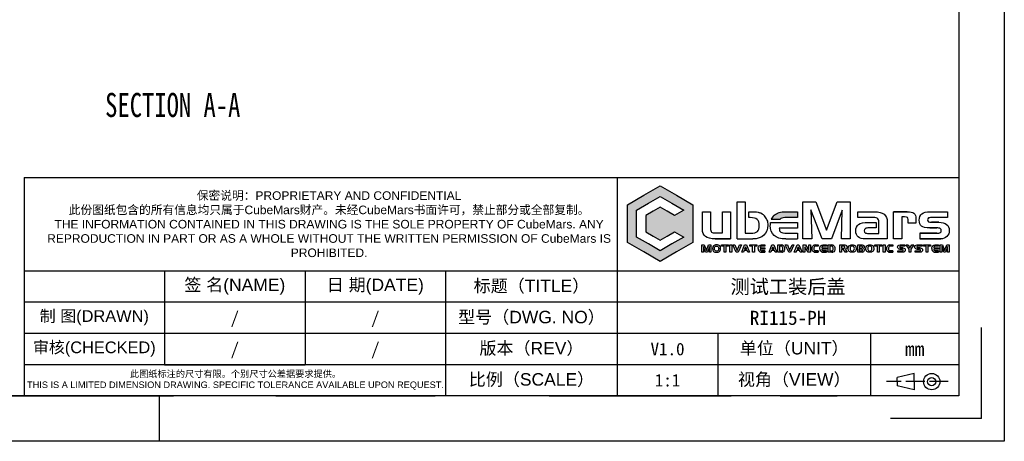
# Model space of a CAD drawing. Header units: inches. Extents: x 4 to 450, y -585 to -270.
# Tile 2 of 3: x 190 to 450, y -585 to -474. Entities that reach past the tile are written whole.
import ezdxf
from ezdxf.enums import TextEntityAlignment as Align

# ---------------------------------------------------------------- set-up
doc = ezdxf.new("R2010")
doc.units = ezdxf.units.IN
doc.linetypes.add('ACAD_ISO02W100', pattern=[15, 12, -3])
doc.layers.add('PDF_图层 1', color=7, linetype='Continuous')
doc.layers.add('尺寸', color=7, linetype='Continuous')
doc.styles.add('SLDTEXTSTYLE0', font='TXT', dxfattribs={"width": 0.75})
doc.styles.add('txt', font='txt.shx', dxfattribs={"bigfont": 'gbcbig.shx'})
doc.styles.add('宋体', font='txt')

# ---------------------------------------------------------------- blocks, each defined once
blk = doc.blocks.new('工程图外发客户模板')
at = {"linetype": 'ByBlock', "lineweight": -3, "true_color": 0x00aeef}
h = blk.add_hatch(color=140, dxfattribs=at)
h.dxf.hatch_style = 1
edge = h.paths.add_edge_path()
edge.add_spline(control_points=[(2070.61, 1510.03), (2069.96, 1510.03), (2069.46, 1509.88), (2069.13, 1509.59)], knot_values=[0, 0, 0, 0, 1, 1, 1, 1], degree=3, periodic=0)
edge.add_arc((2070.03, 1508.56), 1.37, 131.2988, 157.8409)
edge.add_line((2068.76, 1509.08), (2069.9, 1509.08))
edge.add_arc((2070.23, 1508.83), 0.41, 126.2094, 143.6474, ccw=False)
edge.add_spline(control_points=[(2069.99, 1509.16), (2070.12, 1509.26), (2070.38, 1509.31), (2070.75, 1509.31)], knot_values=[0, 0, 0, 0, 1, 1, 1, 1], degree=3, periodic=0)
edge.add_line((2070.75, 1509.31), (2072.14, 1509.31))
edge.add_line((2072.14, 1509.31), (2072.14, 1510.03))
edge.add_line((2072.14, 1510.03), (2070.61, 1510.03))
at = {"layer": 'PDF_图层 1', "linetype": 'ByBlock', "lineweight": -3, "true_color": 0x00aeef, "transparency": 33554559}
h = blk.add_hatch(color=140, dxfattribs=at)
h.paths.add_polyline_path([(2054.52, 1513.35), (2056.62, 1512.14), (2058.72, 1510.93), (2058.72, 1508.51), (2058.72, 1506.09), (2056.62, 1504.88), (2054.52, 1503.67), (2052.43, 1504.88), (2050.33, 1506.09), (2050.33, 1508.51), (2050.33, 1510.93), (2052.43, 1512.14)])
h.paths.add_polyline_path([(2054.52, 1511.99), (2056.03, 1511.12), (2057.54, 1510.25), (2056.35, 1509.56), (2055.44, 1510.09), (2054.52, 1510.62), (2053.61, 1510.09), (2052.7, 1509.56), (2052.7, 1508.51), (2052.7, 1507.45), (2053.61, 1506.92), (2054.52, 1506.4), (2055.44, 1506.92), (2056.35, 1507.45), (2057.54, 1506.77), (2056.03, 1505.9), (2054.52, 1505.03), (2053.02, 1505.9), (2051.51, 1506.77), (2051.51, 1508.51), (2051.51, 1510.25), (2053.02, 1511.12)], flags=16)
at = {"lineweight": -3}
for p, q in [((2098.61, 1633.7), (2098.61, 1480.61)), ((2092.78, 1627.86), (2092.78, 1486.44)), ((1973.04, 1514.43), (1973.04, 1486.44)), ((2049.04, 1514.43), (2049.04, 1486.44)), ((2092.84, 1502.43), (1973.04, 1502.43)), ((1991.04, 1502.43), (1991.04, 1490.43)), ((2009.04, 1502.43), (2009.04, 1490.43)), ((2027.04, 1502.43), (2027.04, 1486.44)), ((2092.78, 1498.43), (1973.04, 1498.43)), ((2095.69, 1483.52), (2095.69, 1495.19)), ((2092.78, 1494.43), (1973.04, 1494.43)), ((2061.91, 1494.43), (2061.91, 1486.44)), ((2081.49, 1494.43), (2081.49, 1486.44)), ((2092.78, 1491.18), (2092.78, 1486.44)), ((2092.78, 1490.43), (1973.04, 1490.43)), ((2087.08, 1489.31), (2084.9, 1488.79)), ((2084.9, 1488.26), (2084.9, 1488.79)), ((2087.08, 1488.26), (2087.08, 1489.31)), ((2084.9, 1488.26), (2084.9, 1487.74)), ((2087.08, 1487.21), (2084.9, 1487.74)), ((2087.08, 1488.26), (2087.08, 1487.21)), ((2092.78, 1486.44), (1887.93, 1486.44)), ((1990.36, 1486.44), (1990.36, 1480.61)), ((2095.69, 1483.52), (2084.03, 1483.52)), ((2098.61, 1480.61), (1882.1, 1480.61))]:
    blk.add_line(p, q, dxfattribs=at)
at = {"linetype": 'ByBlock', "lineweight": -3}
for p, q in [((2064.38, 1506.55), (2064.38, 1511.3)), ((2064.38, 1511.3), (2065.42, 1511.3)), ((2065.42, 1511.3), (2065.42, 1507.29)), ((2065.42, 1511.3), (2065.42, 1511.3)), ((2059.93, 1507.82), (2059.93, 1510.03)), ((2059.93, 1510.03), (2060.97, 1510.03)), ((2060.97, 1510.03), (2060.97, 1507.9)), ((2062.5, 1507.32), (2062.5, 1510.03)), ((2062.5, 1510.03), (2063.55, 1510.03)), ((2063.55, 1510.03), (2063.55, 1506.55)), ((2065.87, 1509.28), (2065.87, 1510.03)), ((2065.87, 1510.03), (2066.32, 1510.03)), ((2070.61, 1510.03), (2072.14, 1510.03)), ((2070.61, 1510.03), (2070.61, 1510.03)), ((2072.14, 1510.03), (2072.14, 1509.31)), ((2079.85, 1509.31), (2079.85, 1510.03)), ((2079.85, 1510.03), (2081.99, 1510.03)), ((2084.42, 1506.55), (2084.42, 1510.03)), ((2089.11, 1510.03), (2091.35, 1510.03)), ((2089.11, 1510.03), (2089.11, 1510.03)), ((2091.35, 1510.03), (2091.35, 1509.31)), ((2066.06, 1509.28), (2065.87, 1509.28)), ((2066.06, 1509.28), (2066.06, 1509.28)), ((2067.89, 1509.5), (2067.89, 1509.5)), ((2068.21, 1508.97), (2068.21, 1508.97)), ((2068.64, 1508.65), (2068.64, 1508.65)), ((2068.64, 1508.65), (2069.78, 1508.65)), ((2068.64, 1508.65), (2068.64, 1508.65)), ((2068.76, 1509.08), (2069.9, 1509.08)), ((2069.13, 1509.59), (2069.13, 1509.59)), ((2069.78, 1508.65), (2071.66, 1508.65)), ((2069.99, 1509.16), (2069.99, 1509.16)), ((2072.14, 1509.31), (2070.75, 1509.31)), ((2071.66, 1508.65), (2072.14, 1508.65)), ((2072.14, 1508.65), (2072.14, 1507.92)), ((2081.59, 1509.31), (2079.85, 1509.31)), ((2081.16, 1508.66), (2082.2, 1508.66)), ((2081.16, 1508.66), (2081.16, 1508.66)), ((2081.59, 1509.31), (2081.59, 1509.31)), ((2082.2, 1508.66), (2082.2, 1507.97)), ((2082.54, 1508.74), (2082.54, 1508.75)), ((2082.55, 1508.74), (2082.54, 1508.74)), ((2082.55, 1507.97), (2082.55, 1508.74)), ((2083.62, 1508.73), (2083.62, 1506.55)), ((2083.62, 1508.73), (2083.62, 1508.73)), ((2085.83, 1509.36), (2085.47, 1509.36)), ((2085.47, 1509.36), (2085.47, 1506.55)), ((2085.83, 1509.36), (2085.83, 1509.36)), ((2086.29, 1508.57), (2086.29, 1509.02)), ((2087.29, 1508.57), (2086.29, 1508.57)), ((2087.29, 1509.16), (2087.29, 1508.57)), ((2087.29, 1509.16), (2087.29, 1509.16)), ((2091.35, 1509.31), (2089.51, 1509.31)), ((2059.93, 1507.82), (2059.93, 1507.82)), ((2061.66, 1507.32), (2062.5, 1507.32)), ((2061.66, 1507.32), (2061.66, 1507.32)), ((2065.42, 1507.29), (2066.14, 1507.29)), ((2072.14, 1507.92), (2069.78, 1507.92)), ((2070.75, 1507.28), (2072.14, 1507.28)), ((2072.14, 1507.28), (2072.14, 1506.55)), ((2081.24, 1507.25), (2082.55, 1507.25)), ((2081.24, 1507.25), (2081.24, 1507.25)), ((2082.2, 1507.97), (2081.31, 1507.97)), ((2082.55, 1507.59), (2082.55, 1507.97)), ((2082.55, 1507.25), (2082.55, 1507.59)), ((2087.78, 1507.28), (2087.78, 1506.55)), ((2064.38, 1506.55), (2066.39, 1506.55)), ((2070.61, 1506.55), (2072.14, 1506.55)), ((2083.62, 1506.55), (2080.81, 1506.55)), ((2085.47, 1506.55), (2084.42, 1506.55)), ((2065.47, 1505.55), (2065.35, 1505.22)), ((2065.35, 1505.22), (2065.6, 1505.22)), ((2065.47, 1505.55), (2065.6, 1505.22)), ((2067.08, 1505.31), (2067.08, 1505.31)), ((2067.29, 1504.9), (2067.29, 1504.9)), ((2067.33, 1505.4), (2067.94, 1505.4)), ((2067.33, 1505.4), (2067.33, 1505.4)), ((2067.94, 1505.23), (2067.33, 1505.23)), ((2067.52, 1505.77), (2067.93, 1505.77)), ((2067.52, 1505.77), (2067.52, 1505.77)), ((2067.93, 1505.61), (2067.55, 1505.61)), ((2067.93, 1505.77), (2067.93, 1505.61)), ((2067.94, 1505.4), (2067.94, 1505.23)), ((2067.94, 1505.01), (2067.94, 1504.85)), ((2068.96, 1505.55), (2068.84, 1505.22)), ((2068.84, 1505.22), (2069.09, 1505.22)), ((2068.96, 1505.55), (2069.09, 1505.22)), ((2069.6, 1504.85), (2069.6, 1505.77)), ((2069.6, 1505.77), (2070.06, 1505.77)), ((2070.09, 1504.85), (2069.6, 1504.85)), ((2070.07, 1505.61), (2069.81, 1505.61)), ((2069.81, 1505.61), (2069.81, 1505.01)), ((2069.81, 1505.01), (2070.08, 1505.01)), ((2070.07, 1505.61), (2070.07, 1505.61)), ((2070.09, 1504.85), (2070.09, 1504.85)), ((2070.09, 1504.85), (2070.09, 1504.85)), ((2070.23, 1505.74), (2070.23, 1505.74)), ((2072.19, 1505.55), (2072.07, 1505.22)), ((2072.07, 1505.22), (2072.32, 1505.22)), ((2072.19, 1505.55), (2072.32, 1505.22)), ((2074.24, 1504.87), (2074.24, 1504.87)), ((2074.77, 1505.6), (2074.39, 1505.6)), ((2074.4, 1505.77), (2074.4, 1505.77)), ((2074.4, 1505.77), (2074.77, 1505.77)), ((2074.4, 1505.77), (2074.4, 1505.77)), ((2074.77, 1505.77), (2074.77, 1505.6)), ((2074.77, 1505.02), (2074.77, 1504.85)), ((2074.96, 1505.31), (2074.96, 1505.31)), ((2075.18, 1504.9), (2075.18, 1504.9)), ((2075.22, 1505.4), (2075.83, 1505.4)), ((2075.22, 1505.4), (2075.22, 1505.4)), ((2075.83, 1505.23), (2075.22, 1505.23)), ((2075.4, 1505.77), (2075.82, 1505.77)), ((2075.4, 1505.77), (2075.4, 1505.77)), ((2075.82, 1505.61), (2075.44, 1505.61)), ((2075.82, 1505.77), (2075.82, 1505.61)), ((2075.83, 1505.4), (2075.83, 1505.23)), ((2075.83, 1505.01), (2075.83, 1504.85)), ((2076.04, 1504.85), (2076.04, 1505.77)), ((2076.04, 1505.77), (2076.51, 1505.77)), ((2076.54, 1504.85), (2076.04, 1504.85)), ((2076.51, 1505.61), (2076.26, 1505.61)), ((2076.26, 1505.61), (2076.26, 1505.01)), ((2076.26, 1505.01), (2076.53, 1505.01)), ((2076.51, 1505.61), (2076.51, 1505.61)), ((2076.54, 1504.85), (2076.54, 1504.85)), ((2076.54, 1504.85), (2076.54, 1504.85)), ((2076.67, 1505.74), (2076.67, 1505.74)), ((2077.53, 1504.85), (2077.53, 1505.77)), ((2077.53, 1505.77), (2078.2, 1505.77)), ((2077.75, 1504.85), (2077.53, 1504.85)), ((2078.03, 1505.62), (2077.75, 1505.62)), ((2077.75, 1505.62), (2077.75, 1505.36)), ((2077.75, 1505.36), (2078.03, 1505.36)), ((2078, 1505.21), (2077.75, 1505.21)), ((2077.75, 1505.21), (2077.75, 1504.85)), ((2078.24, 1504.85), (2078, 1505.21)), ((2078.03, 1505.62), (2078.03, 1505.62)), ((2078.24, 1505.23), (2078.5, 1504.85)), ((2078.5, 1504.85), (2078.24, 1504.85)), ((2078.5, 1504.85), (2078.5, 1504.85)), ((2079.84, 1504.85), (2079.84, 1505.77)), ((2079.84, 1505.77), (2080.42, 1505.77)), ((2080.44, 1504.85), (2079.84, 1504.85)), ((2080.35, 1505.22), (2080.04, 1505.22)), ((2080.04, 1505.22), (2080.04, 1505.01)), ((2080.04, 1505.01), (2080.36, 1505.01)), ((2080.34, 1505.6), (2080.05, 1505.6)), ((2080.05, 1505.6), (2080.05, 1505.38)), ((2080.05, 1505.38), (2080.35, 1505.38)), ((2080.34, 1505.6), (2080.34, 1505.6)), ((2080.35, 1505.22), (2080.35, 1505.22)), ((2080.44, 1504.85), (2080.44, 1504.85)), ((2080.44, 1504.85), (2080.44, 1504.85)), ((2080.62, 1504.93), (2080.62, 1504.93)), ((2083.8, 1504.87), (2083.8, 1504.87)), ((2084.33, 1505.6), (2083.94, 1505.6)), ((2083.96, 1505.77), (2083.96, 1505.77)), ((2083.96, 1505.77), (2084.33, 1505.77)), ((2083.96, 1505.77), (2083.96, 1505.77)), ((2084.33, 1505.77), (2084.33, 1505.6)), ((2084.33, 1505.02), (2084.33, 1504.85)), ((2084.99, 1504.85), (2084.99, 1505.02)), ((2084.99, 1505.02), (2085.53, 1505.02)), ((2085.64, 1504.85), (2084.99, 1504.85)), ((2085.02, 1505.31), (2085.02, 1505.31)), ((2085.25, 1505.77), (2085.87, 1505.77)), ((2085.25, 1505.77), (2085.25, 1505.77)), ((2085.87, 1505.62), (2085.32, 1505.62)), ((2085.64, 1504.85), (2085.64, 1504.85)), ((2085.87, 1505.77), (2085.87, 1505.62)), ((2087.2, 1504.85), (2087.2, 1505.02)), ((2087.2, 1505.02), (2087.74, 1505.02)), ((2087.85, 1504.85), (2087.2, 1504.85)), ((2087.23, 1505.31), (2087.23, 1505.31)), ((2087.45, 1505.77), (2088.08, 1505.77)), ((2087.45, 1505.77), (2087.45, 1505.77)), ((2088.08, 1505.62), (2087.53, 1505.62)), ((2087.85, 1504.85), (2087.85, 1504.85)), ((2088.08, 1505.77), (2088.08, 1505.62)), ((2089.31, 1505.31), (2089.31, 1505.31)), ((2089.53, 1504.9), (2089.53, 1504.9)), ((2089.57, 1505.4), (2090.18, 1505.4)), ((2089.57, 1505.4), (2089.57, 1505.4)), ((2090.18, 1505.23), (2089.57, 1505.23)), ((2089.76, 1505.77), (2090.17, 1505.77)), ((2089.76, 1505.77), (2089.76, 1505.77)), ((2090.17, 1505.61), (2089.79, 1505.61)), ((2090.17, 1505.77), (2090.17, 1505.61)), ((2090.18, 1505.4), (2090.18, 1505.23)), ((2090.18, 1505.01), (2090.18, 1504.85))]:
    blk.add_line(p, q, dxfattribs=at)
at = {"color": 1, "linetype": 'ACAD_ISO02W100', "lineweight": -3, "ltscale": 0.2}
blk.add_line((2091.41, 1488.26), (2083.54, 1488.26), dxfattribs=at)
at = {"linetype": 'ByBlock', "lineweight": -3}
for points in [[(2054.52, 1513.35), (2056.62, 1512.14), (2058.72, 1510.93), (2058.72, 1508.51), (2058.72, 1506.09), (2056.62, 1504.88), (2054.52, 1503.67), (2052.43, 1504.88), (2050.33, 1506.09), (2050.33, 1508.51), (2050.33, 1510.93), (2052.43, 1512.14), (2054.52, 1513.35)], [(2054.52, 1511.99), (2056.03, 1511.12), (2057.54, 1510.25), (2056.35, 1509.56), (2055.44, 1510.09), (2054.52, 1510.62), (2053.61, 1510.09), (2052.7, 1509.56), (2052.7, 1508.51), (2052.7, 1507.45), (2053.61, 1506.92), (2054.52, 1506.4), (2055.44, 1506.92), (2056.35, 1507.45), (2057.54, 1506.77), (2056.03, 1505.9), (2054.52, 1505.03), (2053.02, 1505.9), (2051.51, 1506.77), (2051.51, 1508.51), (2051.51, 1510.25), (2053.02, 1511.12), (2054.52, 1511.99)], [(2072.8, 1511.3), (2074.46, 1511.3), (2075.84, 1507.65), (2077.21, 1511.3), (2078.87, 1511.3), (2078.87, 1506.55), (2077.76, 1506.55), (2077.85, 1510.25), (2076.47, 1506.55), (2075.27, 1506.55), (2073.84, 1510.28), (2073.95, 1506.55), (2072.8, 1506.55), (2072.8, 1511.3)], [(2084.42, 1510.03), (2086.18, 1510.03), (2084.42, 1510.03)], [(2089.28, 1508.68), (2090.23, 1508.68), (2089.28, 1508.68)], [(2087.78, 1507.28), (2089.98, 1507.28), (2087.78, 1507.28)], [(2089.98, 1507.96), (2089.08, 1507.96), (2089.98, 1507.96)], [(2063.55, 1506.55), (2061.58, 1506.55), (2063.55, 1506.55)], [(2090.48, 1506.55), (2087.78, 1506.55), (2090.48, 1506.55)], [(2061.03, 1504.85), (2060.83, 1504.85), (2060.83, 1505.56), (2060.57, 1504.85), (2060.34, 1504.85), (2060.07, 1505.57), (2060.07, 1504.85), (2059.88, 1504.85), (2059.88, 1505.77), (2060.18, 1505.77), (2060.45, 1505.05), (2060.71, 1505.77), (2061.03, 1505.77), (2061.03, 1504.85)], [(2063.29, 1505.62), (2062.95, 1505.62), (2062.95, 1504.85), (2062.74, 1504.85), (2062.74, 1505.62), (2062.4, 1505.62), (2062.4, 1505.77), (2063.29, 1505.77), (2063.29, 1505.62)], [(2063.71, 1504.85), (2063.47, 1504.85), (2063.47, 1505.77), (2063.71, 1505.77), (2063.71, 1504.85)], [(2064.94, 1505.77), (2064.5, 1504.85), (2064.27, 1504.85), (2063.84, 1505.77), (2064.09, 1505.77), (2064.39, 1505.07), (2064.69, 1505.77), (2064.94, 1505.77)], [(2065.98, 1504.85), (2065.75, 1504.85), (2065.67, 1505.06), (2065.29, 1505.06), (2065.2, 1504.85), (2064.98, 1504.85), (2065.35, 1505.77), (2065.58, 1505.77), (2065.98, 1504.85)], [(2066.93, 1505.62), (2066.59, 1505.62), (2066.59, 1504.85), (2066.37, 1504.85), (2066.37, 1505.62), (2066.03, 1505.62), (2066.03, 1505.77), (2066.93, 1505.77), (2066.93, 1505.62)], [(2067.94, 1504.85), (2067.49, 1504.85), (2067.94, 1504.85)], [(2067.53, 1505.01), (2067.94, 1505.01), (2067.53, 1505.01)], [(2069.47, 1504.85), (2069.24, 1504.85), (2069.16, 1505.06), (2068.78, 1505.06), (2068.69, 1504.85), (2068.47, 1504.85), (2068.84, 1505.77), (2069.07, 1505.77), (2069.47, 1504.85)], [(2071.67, 1505.77), (2071.22, 1504.85), (2070.99, 1504.85), (2070.56, 1505.77), (2070.82, 1505.77), (2071.11, 1505.07), (2071.42, 1505.77), (2071.67, 1505.77)], [(2072.7, 1504.85), (2072.47, 1504.85), (2072.39, 1505.06), (2072.01, 1505.06), (2071.93, 1504.85), (2071.7, 1504.85), (2072.08, 1505.77), (2072.3, 1505.77), (2072.7, 1504.85)], [(2073.79, 1504.85), (2073.49, 1504.85), (2073.05, 1505.53), (2073.05, 1504.85), (2072.83, 1504.85), (2072.83, 1505.77), (2073.13, 1505.77), (2073.56, 1505.08), (2073.56, 1505.77), (2073.79, 1505.77), (2073.79, 1504.85)], [(2074.77, 1504.85), (2074.37, 1504.85), (2074.77, 1504.85)], [(2074.4, 1505.02), (2074.77, 1505.02), (2074.4, 1505.02)], [(2075.83, 1504.85), (2075.38, 1504.85), (2075.83, 1504.85)], [(2075.42, 1505.01), (2075.83, 1505.01), (2075.42, 1505.01)], [(2080.68, 1505.54), (2080.68, 1505.53), (2080.68, 1505.54)], [(2082.93, 1505.62), (2082.58, 1505.62), (2082.58, 1504.85), (2082.37, 1504.85), (2082.37, 1505.62), (2082.03, 1505.62), (2082.03, 1505.77), (2082.93, 1505.77), (2082.93, 1505.62)], [(2083.34, 1504.85), (2083.1, 1504.85), (2083.1, 1505.77), (2083.34, 1505.77), (2083.34, 1504.85)], [(2084.33, 1504.85), (2083.92, 1504.85), (2084.33, 1504.85)], [(2083.96, 1505.02), (2084.33, 1505.02), (2083.96, 1505.02)], [(2085.5, 1505.24), (2085.23, 1505.24), (2085.5, 1505.24)], [(2085.33, 1505.4), (2085.63, 1505.4), (2085.33, 1505.4)], [(2087.04, 1505.77), (2086.63, 1505.24), (2086.63, 1504.85), (2086.42, 1504.85), (2086.42, 1505.24), (2086.02, 1505.77), (2086.28, 1505.77), (2086.52, 1505.41), (2086.77, 1505.77), (2087.04, 1505.77)], [(2087.7, 1505.24), (2087.43, 1505.24), (2087.7, 1505.24)], [(2087.54, 1505.4), (2087.84, 1505.4), (2087.54, 1505.4)], [(2089.17, 1505.62), (2088.83, 1505.62), (2088.83, 1504.85), (2088.61, 1504.85), (2088.61, 1505.62), (2088.27, 1505.62), (2088.27, 1505.77), (2089.17, 1505.77), (2089.17, 1505.62)], [(2090.18, 1504.85), (2089.73, 1504.85), (2090.18, 1504.85)], [(2089.77, 1505.01), (2090.18, 1505.01), (2089.77, 1505.01)], [(2091.55, 1504.85), (2091.35, 1504.85), (2091.35, 1505.56), (2091.09, 1504.85), (2090.85, 1504.85), (2090.59, 1505.57), (2090.59, 1504.85), (2090.39, 1504.85), (2090.39, 1505.77), (2090.7, 1505.77), (2090.97, 1505.05), (2091.23, 1505.77), (2091.55, 1505.77), (2091.55, 1504.85)]]:
    blk.add_lwpolyline(points, close=True, dxfattribs=at)
blk.add_lwpolyline([(2080.68, 1505.54, 0.038218), (2080.68, 1505.56), (2080.68, 1505.54, 0.038218)], format="xyb", close=True, dxfattribs=at)
at = {"lineweight": -3}
for radius in [1.05, 0.525]:
    blk.add_circle((2089.31, 1488.26), radius, dxfattribs=at)
at = {"linetype": 'ByBlock', "lineweight": -3}
for centre, radius, start, end in [((2066.81, 1508.55), 1.43, 41.315, 71.2325), ((2066.69, 1508.4), 1.63, 20.4996, 42.4078), ((2071.11, 1508.3), 2.5, 171.8695, 180.1971), ((2070.03, 1508.56), 1.37, 131.2988, 157.8409), ((2070.23, 1508.83), 0.41, 126.2094, 143.6474), ((2067.63, 1505.3), 0.552, 179.3507, 205.7141), ((2067.49, 1505.3), 0.447, 243.3823, 269.9707), ((2070.06, 1505.3), 0.47, 69.3181, 89.8524), ((2070.1, 1505.44), 0.59, 269.4959, 280.1649), ((2074.4, 1505.31), 0.466, 90.0685, 112.4968), ((2074.37, 1505.3), 0.45, 254.163, 269.961), ((2075.51, 1505.3), 0.552, 179.3507, 205.7141), ((2075.38, 1505.3), 0.447, 243.38, 269.9636), ((2076.51, 1505.3), 0.47, 69.3181, 89.8524), ((2076.54, 1505.44), 0.59, 269.4915, 280.1629), ((2080.45, 1505.1), 0.244, 269.0255, 315.2757), ((2080.46, 1505.1), 0.238, 313.6236, 1.005), ((2083.96, 1505.31), 0.466, 90.0687, 112.5057), ((2083.92, 1505.3), 0.45, 254.17, 269.9541), ((2085.22, 1505.56), 0.315, 230.4204, 270.8321), ((2087.43, 1505.56), 0.315, 230.4111, 270.8414), ((2089.87, 1505.3), 0.552, 179.3507, 205.7141), ((2089.73, 1505.3), 0.447, 243.38, 269.9636)]:
    blk.add_arc(centre, radius, start, end, dxfattribs=at)
at = {"layer": 'PDF_图层 1', "linetype": 'ByBlock', "lineweight": -3}
for points in [[(2066.32, 1510.03), (2066.72, 1510.03), (2067.04, 1509.99), (2067.27, 1509.91)], [(2081.99, 1510.03), (2082.53, 1510.03), (2082.94, 1509.92), (2083.21, 1509.71)], [(2086.18, 1510.03), (2086.59, 1510.03), (2086.87, 1509.97), (2087.04, 1509.84)], [(2087.04, 1509.84), (2087.21, 1509.71), (2087.29, 1509.48), (2087.29, 1509.16)], [(2087.71, 1508.94), (2087.71, 1509.32), (2087.83, 1509.59), (2088.05, 1509.77)], [(2088.05, 1509.77), (2088.28, 1509.94), (2088.63, 1510.03), (2089.11, 1510.03)], [(2066.96, 1509.05), (2066.78, 1509.2), (2066.48, 1509.28), (2066.06, 1509.28)], [(2067.22, 1508.27), (2067.22, 1508.63), (2067.13, 1508.89), (2066.96, 1509.05)], [(2068.21, 1508.97), (2068.28, 1508.78), (2068.32, 1508.56), (2068.32, 1508.33)], [(2070.75, 1509.31), (2070.38, 1509.31), (2070.12, 1509.26), (2069.99, 1509.16)], [(2079.95, 1508.41), (2080.19, 1508.58), (2080.6, 1508.66), (2081.16, 1508.66)], [(2082.33, 1509.19), (2082.19, 1509.27), (2081.95, 1509.31), (2081.59, 1509.31)], [(2082.54, 1508.75), (2082.54, 1508.96), (2082.47, 1509.1), (2082.33, 1509.19)], [(2083.21, 1509.71), (2083.48, 1509.49), (2083.62, 1509.16), (2083.62, 1508.73)], [(2086.21, 1509.3), (2086.15, 1509.34), (2086.03, 1509.36), (2085.83, 1509.36)], [(2086.29, 1509.02), (2086.29, 1509.16), (2086.26, 1509.25), (2086.21, 1509.3)], [(2087.99, 1508.17), (2087.81, 1508.32), (2087.71, 1508.57), (2087.71, 1508.94)], [(2088.92, 1509.24), (2088.83, 1509.19), (2088.79, 1509.11), (2088.79, 1508.99)], [(2088.79, 1508.99), (2088.79, 1508.88), (2088.83, 1508.8), (2088.9, 1508.75)], [(2088.9, 1508.75), (2088.98, 1508.7), (2089.11, 1508.68), (2089.28, 1508.68)], [(2089.51, 1509.31), (2089.21, 1509.31), (2089.01, 1509.28), (2088.92, 1509.24)], [(2090.23, 1508.68), (2090.66, 1508.68), (2090.99, 1508.59), (2091.22, 1508.41)], [(2060.32, 1506.85), (2060.06, 1507.05), (2059.93, 1507.38), (2059.93, 1507.82)], [(2060.97, 1507.9), (2060.97, 1507.67), (2061.02, 1507.51), (2061.11, 1507.43)], [(2061.11, 1507.43), (2061.2, 1507.36), (2061.39, 1507.32), (2061.66, 1507.32)], [(2066.14, 1507.29), (2066.54, 1507.29), (2066.82, 1507.37), (2066.98, 1507.52)], [(2066.98, 1507.52), (2067.14, 1507.66), (2067.22, 1507.91), (2067.22, 1508.27)], [(2068.32, 1508.33), (2068.32, 1507.77), (2068.15, 1507.34), (2067.81, 1507.02)], [(2069.12, 1506.99), (2068.79, 1507.28), (2068.62, 1507.72), (2068.62, 1508.29)], [(2069.78, 1507.92), (2069.79, 1507.67), (2069.85, 1507.5), (2069.98, 1507.41)], [(2069.98, 1507.41), (2070.1, 1507.32), (2070.35, 1507.28), (2070.75, 1507.28)], [(2079.59, 1507.55), (2079.59, 1507.95), (2079.71, 1508.23), (2079.95, 1508.41)], [(2079.9, 1506.81), (2079.69, 1506.99), (2079.59, 1507.23), (2079.59, 1507.55)], [(2080.81, 1507.88), (2080.71, 1507.82), (2080.67, 1507.72), (2080.67, 1507.58)], [(2080.67, 1507.58), (2080.67, 1507.46), (2080.71, 1507.37), (2080.78, 1507.32)], [(2080.78, 1507.32), (2080.85, 1507.27), (2081.01, 1507.25), (2081.24, 1507.25)], [(2081.31, 1507.97), (2081.07, 1507.97), (2080.9, 1507.94), (2080.81, 1507.88)], [(2089.08, 1507.96), (2088.54, 1507.96), (2088.18, 1508.03), (2087.99, 1508.17)], [(2090.41, 1507.87), (2090.32, 1507.93), (2090.17, 1507.96), (2089.98, 1507.96)], [(2089.98, 1507.28), (2090.18, 1507.28), (2090.32, 1507.3), (2090.41, 1507.36)], [(2090.54, 1507.61), (2090.54, 1507.73), (2090.5, 1507.82), (2090.41, 1507.87)], [(2090.41, 1507.36), (2090.5, 1507.41), (2090.54, 1507.5), (2090.54, 1507.61)], [(2091.22, 1508.41), (2091.44, 1508.23), (2091.56, 1507.97), (2091.56, 1507.64)], [(2091.56, 1507.64), (2091.56, 1507.32), (2091.46, 1507.05), (2091.26, 1506.85)], [(2061.58, 1506.55), (2061, 1506.55), (2060.58, 1506.65), (2060.32, 1506.85)], [(2067.81, 1507.02), (2067.47, 1506.71), (2067, 1506.55), (2066.39, 1506.55)], [(2070.61, 1506.55), (2069.96, 1506.55), (2069.46, 1506.7), (2069.12, 1506.99)], [(2080.81, 1506.55), (2080.42, 1506.55), (2080.11, 1506.64), (2079.9, 1506.81)], [(2091.26, 1506.85), (2091.05, 1506.65), (2090.79, 1506.55), (2090.48, 1506.55)], [(2067.08, 1505.31), (2067.08, 1505.4), (2067.09, 1505.48), (2067.13, 1505.55)], [(2067.13, 1505.55), (2067.17, 1505.63), (2067.22, 1505.69), (2067.29, 1505.72)], [(2067.29, 1504.9), (2067.22, 1504.93), (2067.17, 1504.99), (2067.13, 1505.06)], [(2067.29, 1505.72), (2067.33, 1505.74), (2067.36, 1505.75), (2067.4, 1505.76)], [(2067.35, 1505.48), (2067.34, 1505.46), (2067.33, 1505.43), (2067.33, 1505.4)], [(2067.33, 1505.23), (2067.33, 1505.2), (2067.34, 1505.18), (2067.35, 1505.15)], [(2067.39, 1505.55), (2067.37, 1505.52), (2067.36, 1505.5), (2067.35, 1505.48)], [(2067.35, 1505.15), (2067.35, 1505.13), (2067.37, 1505.11), (2067.39, 1505.09)], [(2067.46, 1505.6), (2067.44, 1505.59), (2067.42, 1505.57), (2067.39, 1505.55)], [(2067.39, 1505.09), (2067.41, 1505.06), (2067.43, 1505.04), (2067.45, 1505.03)], [(2067.4, 1505.76), (2067.43, 1505.77), (2067.47, 1505.77), (2067.52, 1505.77)], [(2067.45, 1505.03), (2067.48, 1505.02), (2067.5, 1505.01), (2067.53, 1505.01)], [(2067.55, 1505.61), (2067.51, 1505.61), (2067.49, 1505.6), (2067.46, 1505.6)], [(2070.21, 1505.51), (2070.18, 1505.58), (2070.13, 1505.61), (2070.07, 1505.61)], [(2070.08, 1505.01), (2070.14, 1505.01), (2070.19, 1505.04), (2070.22, 1505.1)], [(2070.4, 1505.02), (2070.35, 1504.93), (2070.29, 1504.88), (2070.2, 1504.86)], [(2070.25, 1505.3), (2070.25, 1505.38), (2070.24, 1505.45), (2070.21, 1505.51)], [(2070.22, 1505.1), (2070.24, 1505.16), (2070.25, 1505.22), (2070.25, 1505.3)], [(2070.23, 1505.74), (2070.3, 1505.72), (2070.36, 1505.66), (2070.4, 1505.57)], [(2070.4, 1505.57), (2070.44, 1505.49), (2070.46, 1505.4), (2070.46, 1505.3)], [(2070.46, 1505.3), (2070.46, 1505.19), (2070.44, 1505.1), (2070.4, 1505.02)], [(2074, 1505.3), (2074, 1505.4), (2074.02, 1505.49), (2074.05, 1505.57)], [(2074.06, 1505.03), (2074.02, 1505.11), (2074, 1505.2), (2074, 1505.3)], [(2074.05, 1505.57), (2074.09, 1505.65), (2074.15, 1505.71), (2074.23, 1505.74)], [(2074.24, 1504.87), (2074.17, 1504.89), (2074.1, 1504.95), (2074.06, 1505.03)], [(2074.25, 1505.5), (2074.23, 1505.44), (2074.22, 1505.37), (2074.22, 1505.29)], [(2074.22, 1505.29), (2074.22, 1505.22), (2074.23, 1505.16), (2074.26, 1505.11)], [(2074.39, 1505.6), (2074.33, 1505.6), (2074.28, 1505.56), (2074.25, 1505.5)], [(2074.26, 1505.11), (2074.29, 1505.05), (2074.34, 1505.02), (2074.4, 1505.02)], [(2074.96, 1505.31), (2074.96, 1505.4), (2074.98, 1505.48), (2075.01, 1505.55)], [(2075.01, 1505.55), (2075.05, 1505.63), (2075.11, 1505.69), (2075.18, 1505.72)], [(2075.18, 1504.9), (2075.11, 1504.93), (2075.05, 1504.99), (2075.02, 1505.06)], [(2075.18, 1505.72), (2075.21, 1505.74), (2075.25, 1505.75), (2075.28, 1505.76)], [(2075.23, 1505.48), (2075.22, 1505.46), (2075.22, 1505.43), (2075.22, 1505.4)], [(2075.22, 1505.23), (2075.22, 1505.2), (2075.22, 1505.18), (2075.23, 1505.15)], [(2075.28, 1505.55), (2075.26, 1505.52), (2075.24, 1505.5), (2075.23, 1505.48)], [(2075.23, 1505.15), (2075.24, 1505.13), (2075.25, 1505.11), (2075.27, 1505.09)], [(2075.27, 1505.09), (2075.29, 1505.06), (2075.32, 1505.04), (2075.34, 1505.03)], [(2075.28, 1505.76), (2075.32, 1505.77), (2075.36, 1505.77), (2075.4, 1505.77)], [(2075.35, 1505.6), (2075.33, 1505.59), (2075.3, 1505.57), (2075.28, 1505.55)], [(2075.34, 1505.03), (2075.36, 1505.02), (2075.39, 1505.01), (2075.42, 1505.01)], [(2075.44, 1505.61), (2075.4, 1505.61), (2075.37, 1505.6), (2075.35, 1505.6)], [(2076.66, 1505.51), (2076.63, 1505.58), (2076.58, 1505.61), (2076.51, 1505.61)], [(2076.53, 1505.01), (2076.59, 1505.01), (2076.63, 1505.04), (2076.66, 1505.1)], [(2076.84, 1505.02), (2076.8, 1504.93), (2076.73, 1504.88), (2076.65, 1504.86)], [(2076.7, 1505.3), (2076.7, 1505.38), (2076.69, 1505.45), (2076.66, 1505.51)], [(2076.66, 1505.1), (2076.69, 1505.16), (2076.7, 1505.22), (2076.7, 1505.3)], [(2076.67, 1505.74), (2076.75, 1505.72), (2076.81, 1505.66), (2076.85, 1505.57)], [(2076.91, 1505.3), (2076.91, 1505.19), (2076.89, 1505.1), (2076.84, 1505.02)], [(2076.85, 1505.57), (2076.89, 1505.49), (2076.91, 1505.4), (2076.91, 1505.3)], [(2078.16, 1505.58), (2078.12, 1505.61), (2078.08, 1505.62), (2078.03, 1505.62)], [(2078.03, 1505.36), (2078.07, 1505.36), (2078.11, 1505.37), (2078.14, 1505.39)], [(2078.14, 1505.39), (2078.18, 1505.41), (2078.2, 1505.44), (2078.2, 1505.48)], [(2078.2, 1505.48), (2078.2, 1505.53), (2078.19, 1505.56), (2078.16, 1505.58)], [(2078.2, 1505.77), (2078.28, 1505.77), (2078.34, 1505.74), (2078.39, 1505.69)], [(2078.41, 1505.31), (2078.36, 1505.27), (2078.31, 1505.24), (2078.24, 1505.23)], [(2078.39, 1505.69), (2078.44, 1505.63), (2078.47, 1505.56), (2078.47, 1505.48)], [(2078.47, 1505.48), (2078.47, 1505.41), (2078.45, 1505.36), (2078.41, 1505.31)], [(2078.62, 1505.33), (2078.62, 1505.47), (2078.66, 1505.58), (2078.74, 1505.66)], [(2078.75, 1504.94), (2078.66, 1505.02), (2078.62, 1505.15), (2078.62, 1505.33)], [(2078.74, 1505.66), (2078.83, 1505.75), (2078.96, 1505.79), (2079.13, 1505.79)], [(2079.13, 1504.84), (2078.96, 1504.84), (2078.84, 1504.87), (2078.75, 1504.94)], [(2078.91, 1505.53), (2078.87, 1505.48), (2078.85, 1505.41), (2078.85, 1505.32)], [(2078.85, 1505.32), (2078.85, 1505.22), (2078.87, 1505.15), (2078.9, 1505.1)], [(2078.9, 1505.1), (2078.94, 1505.03), (2079.02, 1505), (2079.14, 1505)], [(2079.12, 1505.63), (2079.03, 1505.63), (2078.96, 1505.59), (2078.91, 1505.53)], [(2079.34, 1505.54), (2079.29, 1505.6), (2079.22, 1505.63), (2079.12, 1505.63)], [(2079.13, 1505.79), (2079.32, 1505.79), (2079.45, 1505.75), (2079.53, 1505.67)], [(2079.49, 1504.93), (2079.41, 1504.87), (2079.29, 1504.84), (2079.13, 1504.84)], [(2079.14, 1505), (2079.24, 1505), (2079.31, 1505.03), (2079.35, 1505.1)], [(2079.4, 1505.32), (2079.4, 1505.41), (2079.38, 1505.48), (2079.34, 1505.54)], [(2079.35, 1505.1), (2079.38, 1505.15), (2079.4, 1505.22), (2079.4, 1505.32)], [(2079.63, 1505.31), (2079.63, 1505.14), (2079.59, 1505.01), (2079.49, 1504.93)], [(2079.53, 1505.67), (2079.6, 1505.59), (2079.63, 1505.47), (2079.63, 1505.31)], [(2080.41, 1505.57), (2080.39, 1505.59), (2080.37, 1505.6), (2080.34, 1505.6)], [(2080.35, 1505.38), (2080.38, 1505.38), (2080.4, 1505.39), (2080.42, 1505.41)], [(2080.43, 1505.19), (2080.41, 1505.21), (2080.38, 1505.22), (2080.35, 1505.22)], [(2080.36, 1505.01), (2080.39, 1505.01), (2080.41, 1505.02), (2080.43, 1505.04)], [(2080.44, 1505.48), (2080.44, 1505.52), (2080.43, 1505.54), (2080.41, 1505.57)], [(2080.42, 1505.77), (2080.49, 1505.77), (2080.54, 1505.75), (2080.59, 1505.71)], [(2080.42, 1505.41), (2080.43, 1505.43), (2080.44, 1505.46), (2080.44, 1505.48)], [(2080.45, 1505.11), (2080.45, 1505.14), (2080.45, 1505.17), (2080.43, 1505.19)], [(2080.43, 1505.04), (2080.45, 1505.06), (2080.45, 1505.08), (2080.45, 1505.11)], [(2080.64, 1505.4), (2080.62, 1505.36), (2080.59, 1505.33), (2080.54, 1505.31)], [(2080.54, 1505.31), (2080.59, 1505.29), (2080.62, 1505.27), (2080.65, 1505.23)], [(2080.59, 1505.71), (2080.64, 1505.68), (2080.67, 1505.62), (2080.68, 1505.56)], [(2080.68, 1505.53), (2080.68, 1505.48), (2080.67, 1505.44), (2080.64, 1505.4)], [(2080.65, 1505.23), (2080.68, 1505.19), (2080.69, 1505.15), (2080.69, 1505.1)], [(2080.88, 1505.33), (2080.88, 1505.47), (2080.92, 1505.58), (2081, 1505.66)], [(2081.01, 1504.94), (2080.92, 1505.02), (2080.88, 1505.15), (2080.88, 1505.33)], [(2081, 1505.66), (2081.08, 1505.75), (2081.21, 1505.79), (2081.39, 1505.79)], [(2081.39, 1504.84), (2081.22, 1504.84), (2081.09, 1504.87), (2081.01, 1504.94)], [(2081.17, 1505.53), (2081.13, 1505.48), (2081.11, 1505.41), (2081.11, 1505.32)], [(2081.11, 1505.32), (2081.11, 1505.22), (2081.12, 1505.15), (2081.16, 1505.1)], [(2081.16, 1505.1), (2081.2, 1505.03), (2081.28, 1505), (2081.4, 1505)], [(2081.38, 1505.63), (2081.29, 1505.63), (2081.22, 1505.59), (2081.17, 1505.53)], [(2081.59, 1505.54), (2081.55, 1505.6), (2081.47, 1505.63), (2081.38, 1505.63)], [(2081.39, 1505.79), (2081.58, 1505.79), (2081.71, 1505.75), (2081.79, 1505.67)], [(2081.74, 1504.93), (2081.66, 1504.87), (2081.55, 1504.84), (2081.39, 1504.84)], [(2081.4, 1505), (2081.5, 1505), (2081.57, 1505.03), (2081.61, 1505.1)], [(2081.66, 1505.32), (2081.66, 1505.41), (2081.64, 1505.48), (2081.59, 1505.54)], [(2081.61, 1505.1), (2081.64, 1505.15), (2081.66, 1505.22), (2081.66, 1505.32)], [(2081.89, 1505.31), (2081.89, 1505.14), (2081.84, 1505.01), (2081.74, 1504.93)], [(2081.79, 1505.67), (2081.86, 1505.59), (2081.89, 1505.47), (2081.89, 1505.31)], [(2083.55, 1505.3), (2083.55, 1505.4), (2083.57, 1505.49), (2083.61, 1505.57)], [(2083.62, 1505.03), (2083.57, 1505.11), (2083.55, 1505.2), (2083.55, 1505.3)], [(2083.61, 1505.57), (2083.65, 1505.65), (2083.71, 1505.71), (2083.78, 1505.74)], [(2083.8, 1504.87), (2083.72, 1504.89), (2083.66, 1504.95), (2083.62, 1505.03)], [(2083.81, 1505.5), (2083.79, 1505.44), (2083.78, 1505.37), (2083.78, 1505.29)], [(2083.78, 1505.29), (2083.78, 1505.22), (2083.79, 1505.16), (2083.82, 1505.11)], [(2083.94, 1505.6), (2083.88, 1505.6), (2083.84, 1505.56), (2083.81, 1505.5)], [(2083.82, 1505.11), (2083.85, 1505.05), (2083.9, 1505.02), (2083.96, 1505.02)], [(2084.93, 1505.5), (2084.93, 1505.58), (2084.96, 1505.65), (2085.02, 1505.7)], [(2085.02, 1505.31), (2084.96, 1505.36), (2084.93, 1505.42), (2084.93, 1505.5)], [(2085.02, 1505.7), (2085.08, 1505.75), (2085.15, 1505.77), (2085.25, 1505.77)], [(2085.24, 1505.59), (2085.22, 1505.56), (2085.21, 1505.54), (2085.21, 1505.51)], [(2085.21, 1505.51), (2085.21, 1505.48), (2085.22, 1505.45), (2085.24, 1505.43)], [(2085.32, 1505.62), (2085.29, 1505.62), (2085.27, 1505.61), (2085.24, 1505.59)], [(2085.24, 1505.43), (2085.27, 1505.41), (2085.3, 1505.4), (2085.33, 1505.4)], [(2085.66, 1505.12), (2085.66, 1505.2), (2085.61, 1505.24), (2085.5, 1505.24)], [(2085.53, 1505.02), (2085.57, 1505.02), (2085.6, 1505.03), (2085.62, 1505.04)], [(2085.62, 1505.04), (2085.65, 1505.06), (2085.66, 1505.09), (2085.66, 1505.12)], [(2085.63, 1505.4), (2085.72, 1505.4), (2085.8, 1505.38), (2085.85, 1505.33)], [(2085.85, 1504.94), (2085.79, 1504.88), (2085.73, 1504.85), (2085.64, 1504.85)], [(2085.85, 1505.33), (2085.9, 1505.28), (2085.93, 1505.22), (2085.93, 1505.14)], [(2085.93, 1505.14), (2085.93, 1505.06), (2085.9, 1504.99), (2085.85, 1504.94)], [(2087.14, 1505.5), (2087.14, 1505.58), (2087.17, 1505.65), (2087.23, 1505.7)], [(2087.23, 1505.31), (2087.17, 1505.36), (2087.14, 1505.42), (2087.14, 1505.5)], [(2087.23, 1505.7), (2087.28, 1505.75), (2087.36, 1505.77), (2087.45, 1505.77)], [(2087.45, 1505.59), (2087.43, 1505.56), (2087.41, 1505.54), (2087.41, 1505.51)], [(2087.41, 1505.51), (2087.41, 1505.48), (2087.43, 1505.45), (2087.45, 1505.43)], [(2087.53, 1505.62), (2087.5, 1505.62), (2087.48, 1505.61), (2087.45, 1505.59)], [(2087.45, 1505.43), (2087.48, 1505.41), (2087.5, 1505.4), (2087.54, 1505.4)], [(2087.87, 1505.12), (2087.87, 1505.2), (2087.82, 1505.24), (2087.7, 1505.24)], [(2087.74, 1505.02), (2087.77, 1505.02), (2087.8, 1505.03), (2087.83, 1505.04)], [(2087.83, 1505.04), (2087.86, 1505.06), (2087.87, 1505.09), (2087.87, 1505.12)], [(2087.84, 1505.4), (2087.93, 1505.4), (2088, 1505.38), (2088.06, 1505.33)], [(2088.06, 1504.94), (2088, 1504.88), (2087.93, 1504.85), (2087.85, 1504.85)], [(2088.06, 1505.33), (2088.11, 1505.28), (2088.14, 1505.22), (2088.14, 1505.14)], [(2088.14, 1505.14), (2088.14, 1505.06), (2088.11, 1504.99), (2088.06, 1504.94)], [(2089.31, 1505.31), (2089.31, 1505.4), (2089.33, 1505.48), (2089.37, 1505.55)], [(2089.37, 1505.55), (2089.41, 1505.63), (2089.46, 1505.69), (2089.53, 1505.72)], [(2089.53, 1504.9), (2089.46, 1504.93), (2089.41, 1504.99), (2089.37, 1505.06)], [(2089.53, 1505.72), (2089.57, 1505.74), (2089.6, 1505.75), (2089.64, 1505.76)], [(2089.58, 1505.48), (2089.58, 1505.46), (2089.57, 1505.43), (2089.57, 1505.4)], [(2089.57, 1505.23), (2089.57, 1505.2), (2089.58, 1505.18), (2089.58, 1505.15)], [(2089.63, 1505.55), (2089.61, 1505.52), (2089.59, 1505.5), (2089.58, 1505.48)], [(2089.58, 1505.15), (2089.59, 1505.13), (2089.61, 1505.11), (2089.63, 1505.09)], [(2089.7, 1505.6), (2089.68, 1505.59), (2089.65, 1505.57), (2089.63, 1505.55)], [(2089.63, 1505.09), (2089.65, 1505.06), (2089.67, 1505.04), (2089.69, 1505.03)], [(2089.64, 1505.76), (2089.67, 1505.77), (2089.71, 1505.77), (2089.76, 1505.77)], [(2089.69, 1505.03), (2089.71, 1505.02), (2089.74, 1505.01), (2089.77, 1505.01)], [(2089.79, 1505.61), (2089.75, 1505.61), (2089.72, 1505.6), (2089.7, 1505.6)]]:
    blk.add_open_spline(points, degree=3, dxfattribs=at)
at = {"layer": 'PDF_图层 1', "color": 0, "linetype": 'ByBlock', "lineweight": -3}
blk.add_open_spline([(2069.13, 1509.59), (2069.46, 1509.88), (2069.96, 1510.03), (2070.61, 1510.03)], degree=3, dxfattribs=at)
at = {"layer": 'PDF_图层 1', "linetype": 'ByBlock', "lineweight": -3}
for points in [[(2062.11, 1504.93), (2062.03, 1504.87), (2061.91, 1504.84), (2061.76, 1504.84), (2061.59, 1504.84), (2061.46, 1504.87), (2061.38, 1504.94), (2061.29, 1505.02), (2061.25, 1505.15), (2061.25, 1505.33), (2061.25, 1505.47), (2061.29, 1505.58), (2061.37, 1505.66), (2061.45, 1505.75), (2061.58, 1505.79), (2061.76, 1505.79), (2061.95, 1505.79), (2062.08, 1505.75), (2062.16, 1505.67), (2062.23, 1505.59), (2062.26, 1505.47), (2062.26, 1505.31), (2062.26, 1505.14), (2062.21, 1505.01), (2062.11, 1504.93)], [(2061.96, 1505.54), (2061.91, 1505.6), (2061.84, 1505.63), (2061.75, 1505.63), (2061.65, 1505.63), (2061.58, 1505.59), (2061.54, 1505.53), (2061.5, 1505.48), (2061.48, 1505.41), (2061.48, 1505.32), (2061.48, 1505.22), (2061.49, 1505.15), (2061.52, 1505.1), (2061.57, 1505.03), (2061.65, 1505), (2061.77, 1505), (2061.87, 1505), (2061.94, 1505.03), (2061.98, 1505.1), (2062.01, 1505.15), (2062.03, 1505.22), (2062.03, 1505.32), (2062.03, 1505.41), (2062, 1505.48), (2061.96, 1505.54)]]:
    blk.add_open_spline(points, degree=3, knots=[0, 0, 0, 0, 1, 1, 1, 2, 2, 2, 3, 3, 3, 4, 4, 4, 5, 5, 5, 6, 6, 6, 7, 7, 7, 8, 8, 8, 8], dxfattribs=at)
at = {"layer": '尺寸'}
for p, q in [((1973.04, 1514.43), (2092.78, 1514.43)), ((2092.78, 1502.43), (2092.78, 1498.43)), ((1991.04, 1498.43), (1991.04, 1494.43)), ((1991.04, 1494.43), (1991.04, 1490.43)), ((2061.91, 1494.43), (2049.04, 1494.43)), ((1991.04, 1490.43), (2009.04, 1490.43)), ((2049.04, 1490.43), (2049.04, 1486.44)), ((1963.02, 1486.44), (1977.6, 1486.44)), ((1977.6, 1486.44), (1992.18, 1486.44)), ((2005.3, 1486.44), (2025.71, 1486.44)), ((2040.29, 1486.44), (2063.62, 1486.44)), ((2055.33, 1486.44), (2062.62, 1486.44)), ((2069.91, 1486.44), (2077.2, 1486.44))]:
    blk.add_line(p, q, dxfattribs=at)
at = {"color": 0, "lineweight": 13, "attachment_point": 5, "style": '宋体'}
for s, insert, char_height, width in [('保密说明：{\\fArial|b0|i0|c134|p34;PROPRIETARY AND CONFIDENTIAL}\\P此份图纸包含的所有信息均只属于{\\fArial|b0|i0|c134|p34;CubeMars}财产。未经{\\fArial|b0|i0|c134|p34;CubeMars}书面许可，禁止部分或全部复制。{\\fArial|b0|i0|c134|p34;^JTHE INFORMATION CONTAINED IN THIS DRAWING IS THE SOLE PROPERTY OF CubeMars. ANY REPRODUCTION IN PART OR AS A WHOLE WITHOUT THE WRITTEN PERMISSION OF CubeMars IS PROHIBITED.}', (2012.12, 1508.43), 1.1, 73.8339), ('此图纸标注的尺寸有限。个别尺寸公差据要求提供。{\\fArial|b0|i0|c134|p34;\\PTHIS IS A LIMITED DIMENSION DRAWING. SPECIFIC TOLERANCE AVAILABLE UPON REQUEST.}', (2000.13, 1488.44), 0.84, 53.8097)]:
    blk.add_mtext(s, dxfattribs=dict(at, insert=insert, char_height=char_height, width=width))
at = {"lineweight": -3, "attachment_point": 5, "style": 'txt'}
for s, insert, char_height, width in [('{\\fSimSun|b0|i0|c134|p2;签\\fArial|b0|i0|c0|p34; \\fSimSun|b0|i0|c134|p2;名\\fArial|b0|i0|c0|p34;(NAME)}', (2000.04, 1500.43), 1.6, 18), ('{\\fSimSun|b0|i0|c134|p2;\\C0;日\\fArial|b0|i0|c0|p34; \\fSimSun|b0|i0|c134|p2;期\\fArial|b0|i0|c0|p34;(DATE)}', (2018.04, 1500.43), 1.6, 18), ('{\\fSimSun|b0|i0|c134|p2;\\C0;标题（\\fArial|b0|i0|c0|p34;TITLE\\fSimSun|b0|i0|c134|p2;）\\fArial|b0|i0|c0|p34; }', (2038.04, 1500.43), 1.6, 22), ('{\\fSimSun|b0|i0|c134|p2;\\C0;制\\fArial|b0|i0|c0|p34; \\fSimSun|b0|i0|c134|p2;图\\fArial|b0|i0|c0|p34;(DRAWN)}', (1982.04, 1496.44), 1.5, 18), ('{\\fSimSun|b0|i0|c134|p2;\\C0;型号（\\fArial|b0|i0|c0|p34;DWG. NO\\fSimSun|b0|i0|c134|p2;）\\fArial|b0|i0|c0|p34; }', (2038.04, 1496.43), 1.6, 22), ('{\\fSimSun|b0|i0|c134|p2;\\C0;审核\\fArial|b0|i0|c0|p34;(CHECKED)}', (1982.04, 1492.43), 1.5, 18), ('{\\fSimSun|b0|i0|c134|p2;\\C0;版本（\\fArial|b0|i0|c0|p34;REV\\fSimSun|b0|i0|c134|p2;）}', (2038.04, 1492.44), 1.6, 22), ('{\\fSimSun|b0|i0|c134|p2;\\C0;单位（\\fArial|b0|i0|c0|p34;UNIT\\fSimSun|b0|i0|c134|p2;）}', (2071.7, 1492.44), 1.6, 19.58), ('{\\fSimSun|b0|i0|c134|p2;\\C0;mm}', (2087.13, 1492.44), 1.8225, 11.29), ('{\\fSimSun|b0|i0|c134|p2;\\C0;比例（\\fArial|b0|i0|c0|p34;SCALE\\fSimSun|b0|i0|c134|p2;）}', (2038.04, 1488.44), 1.6, 22), ('{\\fSimSun|b0|i0|c134|p2;\\C0;视角（\\fArial|b0|i0|c0|p34;VIEW\\fSimSun|b0|i0|c134|p2;）}', (2071.7, 1488.44), 1.6, 19.58)]:
    blk.add_mtext(s, dxfattribs=dict(at, insert=insert, char_height=char_height, width=width))
at = {"layer": '尺寸', "style": '宋体'}
for tag, p in [('BT', (2070.91, 1500.43)), ('ZTRY', (2000.04, 1496.43)), ('ZTRQ', (2018.04, 1496.43)), ('XH', (2070.91, 1496.43)), ('SHRY', (2000.04, 1492.43)), ('SHRQ', (2018.04, 1492.43)), ('BB', (2055.47, 1492.43)), ('BL', (2055.47, 1488.44))]:
    blk.add_attdef(tag, text='', height=2, dxfattribs=at).set_placement(p, align=Align.MIDDLE_CENTER)

msp = doc.modelspace()

# ---------------------------------------------------------------- block references
at = {"layer": '尺寸'}
ref = msp.add_blockref('工程图外发客户模板', (-3868.636, -3631.468), dxfattribs=dict(at, xscale=2.057633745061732, yscale=2.057633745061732, zscale=2.057633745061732))
ref.add_attrib('BT', '测试工装后盖', dxfattribs={"height": 3.7037, "style": '宋体'}).set_placement((392.536, -544.128), align=Align.MIDDLE_CENTER)
ref.add_attrib('XH', 'RI115-PH', dxfattribs={"height": 3.7037, "style": '宋体'}).set_placement((392.536, -552.358), align=Align.MIDDLE_CENTER)
ref.add_attrib('BB', 'V1.0', dxfattribs={"height": 3.2922, "style": '宋体'}).set_placement((360.776, -560.588), align=Align.MIDDLE_CENTER)
ref.add_attrib('BL', '1:1', dxfattribs={"height": 3.2922, "style": '宋体'}).set_placement((360.776, -568.809), align=Align.MIDDLE_CENTER)
ref.add_attrib('ZTRY', '/', dxfattribs={"height": 3.292, "style": '宋体'}).set_placement((246.711, -552.353), align=Align.MIDDLE_CENTER)
ref.add_attrib('ZTRQ', '/', dxfattribs={"height": 3.292, "style": '宋体'}).set_placement((283.749, -552.353), align=Align.MIDDLE_CENTER)
ref.add_attrib('SHRY', '/', dxfattribs={"height": 3.292, "style": '宋体'}).set_placement((246.711, -560.583), align=Align.MIDDLE_CENTER)
ref.add_attrib('SHRQ', '/', dxfattribs={"height": 3.292, "style": '宋体'}).set_placement((283.749, -560.583), align=Align.MIDDLE_CENTER)

# ---------------------------------------------------------------- texts
at = {"color": 1, "linetype": 'Continuous', "insert": (212.54, -493.043), "char_height": 6.35, "attachment_point": 1, "style": 'SLDTEXTSTYLE0'}
msp.add_mtext('{\\fSimSun|b0|i0|c0|p2;SECTION\\fSimSun|b0|i0|c134|p2; A-A}', dxfattribs=at)

doc.saveas('drawing.dxf')
